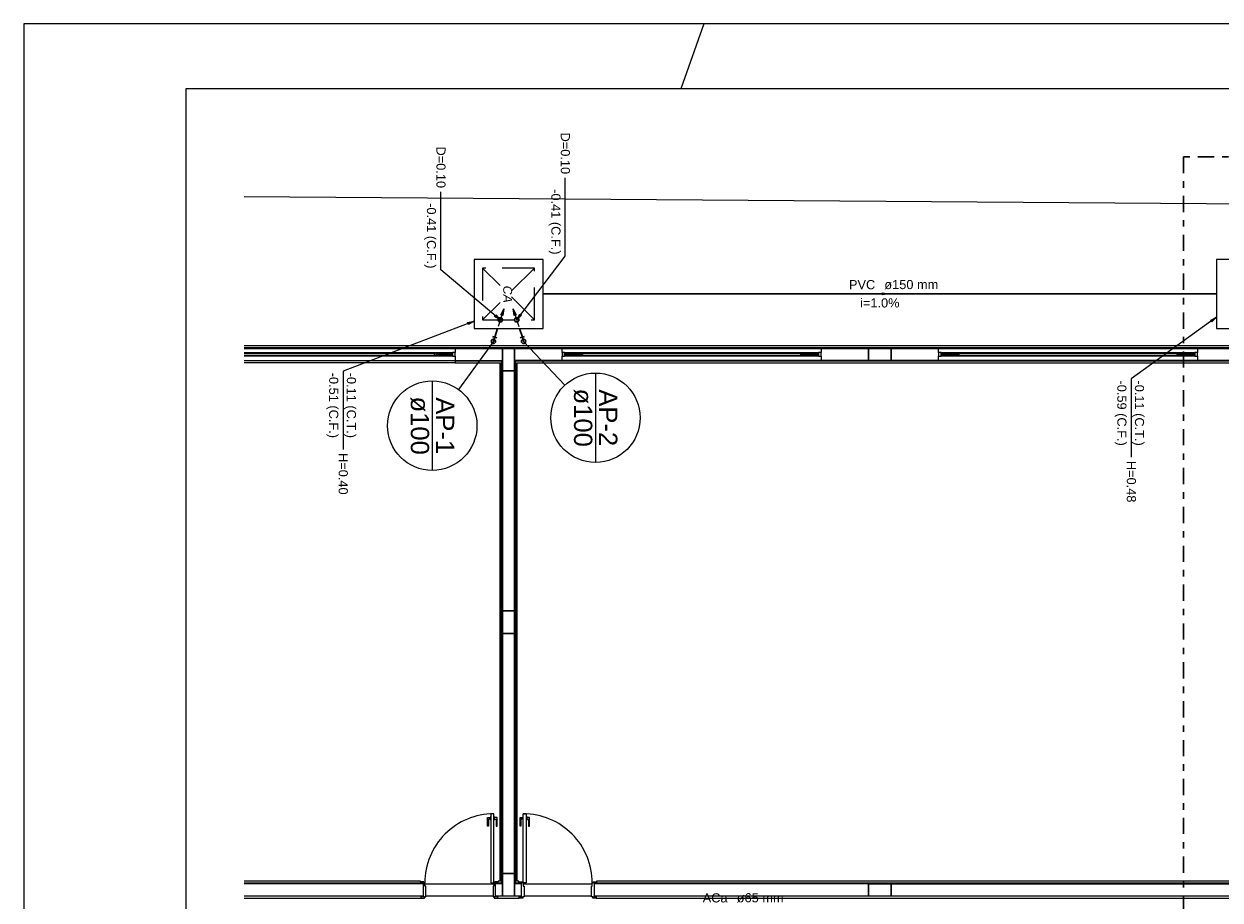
# Model space of a CAD drawing. Header units: millimetres. Extents: x 0 to 354, y 0 to 59.
# Tile 4 of 84: x 0 to 18, y 46 to 59. Entities that reach past the tile are written whole.
import ezdxf

# ---------------------------------------------------------------- set-up
doc = ezdxf.new("R2010")
doc.units = ezdxf.units.MM
doc.linetypes.add('DASHDOT', pattern=[1, 0.5, -0.25, 0, -0.25])
doc.linetypes.add('DASHED', pattern=[0.75, 0.5, -0.25])
for name, color, linetype, lineweight in [('AF-Tubos detalhe', 152, 'Continuous', 30), ('AP-Colunas', 196, 'Continuous', 30), ('AP-Indicação coluna', 2, 'Continuous', 20), ('AP-Sentido tubo', 196, 'Continuous', 20), ('AP-Textos coluna', 2, 'Continuous', 20), ('AP-Textos tubo', 1, 'Continuous', 20), ('AP-Tubos', 196, 'Continuous', 30), ('DI-Detalhes', 1, 'Continuous', 30), ('HI-Textos tubo', 1, 'Continuous', 20), ('Simbolos', 3, 'Continuous', 20), ('Simbolos_int', 1, 'Continuous', 5)]:
    doc.layers.add(name, color=color, linetype=linetype, lineweight=lineweight)
doc.styles.add('Arial', font='arial.ttf')
doc.styles.add('ArialI', font='ariali.ttf')
doc.styles.get("Standard").update_dxf_attribs({"font": 'arial.ttf'})
doc.dimstyles.get("Standard").update_dxf_attribs({"dimtxt": 0.18, "dimasz": 0.18, "dimexe": 0.18, "dimexo": 0.0625, "dimgap": 0.09, "dimtad": 0, "dimtih": 1, "dimtoh": 1, "dimdec": 4, "dimzin": 0, "dimdsep": 46, "dimtxsty": 'Standard', "dimcen": 0.09, "dimadec": 0, "dimazin": 0, "dimtfac": 1, "dimtdec": 4, "dimtofl": 0, "dimtmove": 0, "dimatfit": 3, "dimfxl": 1, "dimtolj": 1, "dimtzin": 0, "dimarcsym": 0})

msp = doc.modelspace()

# ---------------------------------------------------------------- linework, layer by layer
at = {"color": 1}
for p, q in [((10.5, 59.4), (10.1465, 58.4)), ((41.977, 54.4322), (3.4035, 54.4322)), ((3.4035, 54.4062), (41.977, 54.4062)), ((3.4035, 54.3922), (41.977, 54.3922)), ((3.4035, 54.3262), (6.617, 54.3262)), ((3.4035, 54.3192), (6.337, 54.3192)), ((6.364, 54.3192), (6.337, 54.3192)), ((6.337, 54.3192), (6.337, 54.2792)), ((6.364, 54.2792), (6.364, 54.3192)), ((6.657, 54.3262), (6.617, 54.3262)), ((6.617, 54.3262), (6.617, 54.2722)), ((6.657, 54.3922), (6.657, 54.3262)), ((7.39, 54.3922), (6.657, 54.3922)), ((6.657, 54.2722), (6.657, 54.3262)), ((7.577, 54.3922), (7.39, 54.3922)), ((7.39, 54.3922), (7.39, 54.0462)), ((7.39, 54.2062), (7.39, 54.3922)), ((7.577, 54.0462), (7.577, 54.3922)), ((8.31, 54.3922), (7.577, 54.3922)), ((7.577, 54.3922), (7.577, 54.2062)), ((8.31, 54.3262), (8.31, 54.3922)), ((8.35, 54.3262), (8.31, 54.3262)), ((8.31, 54.3262), (8.31, 54.2722)), ((8.35, 54.2722), (8.35, 54.3262)), ((8.35, 54.3262), (12.27, 54.3262)), ((8.63, 54.3192), (8.604, 54.3192)), ((8.604, 54.3192), (8.604, 54.2792)), ((8.63, 54.2792), (8.63, 54.3192)), ((8.63, 54.3192), (11.99, 54.3192)), ((12.017, 54.3192), (11.99, 54.3192)), ((11.99, 54.3192), (11.99, 54.2792)), ((12.017, 54.2792), (12.017, 54.3192)), ((12.31, 54.3262), (12.27, 54.3262)), ((12.27, 54.3262), (12.27, 54.2722)), ((13.044, 54.3922), (12.31, 54.3922)), ((12.31, 54.3922), (12.31, 54.3262)), ((12.31, 54.2722), (12.31, 54.3262)), ((13.39, 54.3922), (13.044, 54.3922)), ((13.044, 54.3922), (13.044, 54.2062)), ((13.044, 54.2062), (13.044, 54.3922)), ((13.39, 54.2062), (13.39, 54.3922)), ((14.124, 54.3922), (13.39, 54.3922)), ((13.39, 54.3922), (13.39, 54.2062)), ((14.124, 54.3262), (14.124, 54.3922)), ((14.164, 54.3262), (14.124, 54.3262)), ((14.124, 54.3262), (14.124, 54.2722)), ((14.164, 54.2722), (14.164, 54.3262)), ((14.164, 54.3262), (18.084, 54.3262)), ((14.444, 54.3192), (14.417, 54.3192)), ((14.417, 54.3192), (14.417, 54.2792)), ((14.444, 54.2792), (14.444, 54.3192)), ((14.444, 54.3192), (17.804, 54.3192)), ((17.83, 54.3192), (17.804, 54.3192)), ((17.804, 54.3192), (17.804, 54.2792)), ((17.83, 54.2792), (17.83, 54.3192)), ((18.124, 54.3262), (18.084, 54.3262)), ((18.084, 54.3262), (18.084, 54.2722)), ((18.857, 54.3922), (18.124, 54.3922)), ((18.124, 54.3922), (18.124, 54.3262)), ((18.124, 54.2722), (18.124, 54.3262)), ((6.337, 54.2792), (3.4035, 54.2792)), ((6.617, 54.2722), (3.4035, 54.2722)), ((3.4035, 54.2062), (6.657, 54.2062)), ((6.657, 54.1662), (3.4035, 54.1662)), ((6.337, 54.2792), (6.364, 54.2792)), ((6.617, 54.3062), (6.364, 54.3062)), ((6.364, 54.3062), (6.364, 54.2922)), ((6.364, 54.2922), (6.617, 54.2922)), ((6.617, 54.2922), (6.617, 54.3062)), ((6.617, 54.2722), (6.657, 54.2722)), ((6.657, 54.2722), (6.657, 54.2062)), ((6.657, 54.2062), (7.39, 54.2062)), ((6.657, 54.2062), (6.657, 54.1922)), ((6.657, 54.1922), (6.657, 54.1662)), ((7.377, 54.1922), (6.657, 54.1922)), ((6.657, 54.1662), (7.35, 54.1662)), ((7.35, 54.1662), (7.35, 46.1662)), ((7.377, 46.1392), (7.377, 54.1922)), ((7.39, 46.1262), (7.39, 54.2062)), ((7.577, 54.2062), (7.577, 46.1262)), ((8.31, 54.2062), (7.577, 54.2062)), ((7.59, 54.1922), (7.59, 46.1392)), ((18.844, 54.1922), (7.59, 54.1922)), ((7.617, 46.1662), (7.617, 54.1662)), ((7.617, 54.1662), (18.817, 54.1662)), ((8.31, 54.2062), (8.31, 54.2722)), ((8.31, 54.2722), (8.35, 54.2722)), ((18.124, 54.2062), (8.31, 54.2062)), ((8.604, 54.3062), (8.35, 54.3062)), ((8.35, 54.3062), (8.35, 54.2922)), ((8.35, 54.2922), (8.604, 54.2922)), ((12.27, 54.2722), (8.35, 54.2722)), ((8.604, 54.2922), (8.604, 54.3062)), ((8.604, 54.2792), (8.63, 54.2792)), ((11.99, 54.2792), (8.63, 54.2792)), ((11.99, 54.2792), (12.017, 54.2792)), ((12.27, 54.3062), (12.017, 54.3062)), ((12.017, 54.3062), (12.017, 54.2922)), ((12.017, 54.2922), (12.27, 54.2922)), ((12.27, 54.2922), (12.27, 54.3062)), ((12.27, 54.2722), (12.31, 54.2722)), ((12.31, 54.2722), (12.31, 54.2062)), ((12.31, 54.2062), (13.044, 54.2062)), ((13.044, 54.2062), (13.39, 54.2062)), ((13.39, 54.2062), (14.124, 54.2062)), ((14.124, 54.2062), (14.124, 54.2722)), ((14.124, 54.2722), (14.164, 54.2722)), ((14.417, 54.3062), (14.164, 54.3062)), ((14.164, 54.3062), (14.164, 54.2922)), ((14.164, 54.2922), (14.417, 54.2922)), ((18.084, 54.2722), (14.164, 54.2722)), ((14.417, 54.2922), (14.417, 54.3062)), ((14.417, 54.2792), (14.444, 54.2792)), ((17.804, 54.2792), (14.444, 54.2792)), ((17.804, 54.2792), (17.83, 54.2792)), ((18.084, 54.3062), (17.83, 54.3062)), ((17.83, 54.3062), (17.83, 54.2922)), ((17.83, 54.2922), (18.084, 54.2922)), ((18.084, 54.2922), (18.084, 54.3062)), ((18.084, 54.2722), (18.124, 54.2722)), ((18.124, 54.2722), (18.124, 54.2062)), ((18.857, 54.2062), (18.124, 54.2062)), ((7.39, 54.0462), (7.577, 54.0462)), ((7.39, 54.0462), (7.39, 50.3392)), ((7.577, 54.0462), (7.39, 54.0462)), ((7.577, 50.3392), (7.577, 54.0462)), ((7.577, 50.3392), (7.39, 50.3392)), ((7.39, 50.3392), (7.39, 49.9922)), ((7.39, 50.3392), (7.577, 50.3392)), ((7.577, 49.9922), (7.577, 50.3392)), ((7.39, 49.9922), (7.577, 49.9922)), ((7.39, 49.9922), (7.39, 46.2862)), ((7.577, 49.9922), (7.39, 49.9922)), ((7.577, 46.2862), (7.577, 49.9922)), ((7.161, 47.0182), (7.161, 47.1502)), ((7.161, 47.1502), (7.203, 47.1502)), ((7.203, 47.1232), (7.174, 47.1232)), ((7.174, 47.1232), (7.174, 47.0182)), ((7.21, 47.1652), (7.203, 47.1652)), ((7.203, 47.1652), (7.203, 47.1372)), ((7.203, 47.1372), (7.203, 47.1092)), ((7.203, 47.1092), (7.21, 47.1092)), ((7.257, 47.2062), (7.21, 47.2062)), ((7.21, 47.2062), (7.21, 46.1392)), ((7.257, 46.1392), (7.257, 47.2062)), ((7.257, 47.1652), (7.264, 47.1652)), ((7.264, 47.1092), (7.257, 47.1092)), ((7.264, 47.1652), (7.264, 47.1372)), ((7.306, 47.1502), (7.264, 47.1502)), ((7.264, 47.1372), (7.264, 47.1092)), ((7.264, 47.1232), (7.294, 47.1232)), ((7.294, 47.1232), (7.294, 47.0182)), ((7.306, 47.0182), (7.306, 47.1502)), ((7.661, 47.0182), (7.661, 47.1502)), ((7.661, 47.1502), (7.703, 47.1502)), ((7.703, 47.1232), (7.674, 47.1232)), ((7.674, 47.1232), (7.674, 47.0182)), ((7.71, 47.1652), (7.703, 47.1652)), ((7.703, 47.1652), (7.703, 47.1372)), ((7.703, 47.1372), (7.703, 47.1092)), ((7.703, 47.1092), (7.71, 47.1092)), ((7.71, 47.2062), (7.757, 47.2062)), ((7.71, 46.1392), (7.71, 47.2062)), ((7.757, 47.2062), (7.757, 46.1392)), ((7.757, 47.1652), (7.764, 47.1652)), ((7.764, 47.1092), (7.757, 47.1092)), ((7.764, 47.1652), (7.764, 47.1372)), ((7.806, 47.1502), (7.764, 47.1502)), ((7.764, 47.1372), (7.764, 47.1092)), ((7.764, 47.1232), (7.794, 47.1232)), ((7.794, 47.1232), (7.794, 47.0182)), ((7.806, 47.0182), (7.806, 47.1502)), ((7.174, 47.0182), (7.161, 47.0182)), ((7.294, 47.0182), (7.306, 47.0182)), ((7.674, 47.0182), (7.661, 47.0182)), ((7.794, 47.0182), (7.806, 47.0182)), ((7.577, 46.2862), (7.39, 46.2862)), ((7.39, 46.2862), (7.39, 45.9392)), ((7.39, 46.2862), (7.577, 46.2862)), ((7.577, 45.9392), (7.577, 46.2862)), ((6.124, 46.1662), (3.4035, 46.1662)), ((3.4035, 46.1392), (6.124, 46.1392)), ((6.164, 46.1262), (3.4035, 46.1262)), ((6.124, 46.1592), (6.124, 46.1662)), ((6.177, 46.1592), (6.124, 46.1592)), ((6.124, 46.1592), (6.124, 46.1392)), ((6.124, 46.1262), (6.124, 46.1392)), ((6.124, 46.1392), (6.177, 46.1392)), ((6.164, 46.1392), (6.164, 45.9262)), ((6.177, 46.1392), (6.177, 46.1592)), ((6.19, 46.1392), (6.177, 46.1392)), ((6.19, 46.0922), (6.19, 46.1392)), ((6.19, 46.1262), (7.257, 46.1262)), ((6.204, 46.0922), (6.19, 46.0922)), ((6.204, 45.9262), (6.204, 46.0922)), ((7.21, 46.1392), (7.257, 46.1392)), ((7.257, 46.0922), (7.244, 46.0922)), ((7.244, 46.0922), (7.244, 45.9262)), ((7.27, 46.1392), (7.257, 46.1392)), ((7.257, 46.1392), (7.257, 46.0922)), ((7.27, 46.1592), (7.27, 46.1392)), ((7.324, 46.1592), (7.27, 46.1592)), ((7.27, 46.1392), (7.324, 46.1392)), ((7.284, 45.9262), (7.284, 46.1392)), ((7.39, 46.1262), (7.284, 46.1262)), ((7.35, 46.1662), (7.324, 46.1662)), ((7.324, 46.1662), (7.324, 46.1592)), ((7.324, 46.1392), (7.324, 46.1592)), ((7.324, 46.1392), (7.324, 46.1262)), ((7.324, 46.1392), (7.377, 46.1392)), ((7.39, 45.9392), (7.39, 46.1262)), ((7.684, 46.1262), (7.577, 46.1262)), ((7.577, 46.1262), (7.577, 45.9392)), ((7.59, 46.1392), (7.644, 46.1392)), ((7.644, 46.1662), (7.617, 46.1662)), ((7.644, 46.1592), (7.644, 46.1662)), ((7.644, 46.1592), (7.697, 46.1592)), ((7.644, 46.1392), (7.644, 46.1592)), ((7.644, 46.1262), (7.644, 46.1392)), ((7.697, 46.1392), (7.644, 46.1392)), ((7.684, 45.9262), (7.684, 46.1392)), ((7.697, 46.1592), (7.697, 46.1392)), ((7.697, 46.1392), (7.71, 46.1392)), ((7.757, 46.1392), (7.71, 46.1392)), ((7.71, 46.1392), (7.71, 46.0922)), ((7.71, 46.1262), (8.777, 46.1262)), ((7.71, 46.0922), (7.724, 46.0922)), ((7.724, 46.0922), (7.724, 45.9262)), ((8.764, 46.0922), (8.777, 46.0922)), ((8.764, 45.9262), (8.764, 46.0922)), ((8.777, 46.1392), (8.79, 46.1392)), ((8.777, 46.0922), (8.777, 46.1392)), ((8.79, 46.1392), (8.79, 46.1592)), ((8.79, 46.1592), (8.844, 46.1592)), ((8.844, 46.1392), (8.79, 46.1392)), ((8.804, 46.1392), (8.804, 45.9262)), ((13.044, 46.1262), (8.804, 46.1262)), ((18.817, 46.1662), (8.844, 46.1662)), ((8.844, 46.1662), (8.844, 46.1592)), ((8.844, 46.1592), (8.844, 46.1392)), ((8.844, 46.1392), (8.844, 46.1262)), ((8.844, 46.1392), (18.844, 46.1392)), ((13.39, 46.1262), (13.044, 46.1262)), ((13.044, 46.1262), (13.044, 45.9392)), ((13.044, 45.9392), (13.044, 46.1262)), ((13.044, 46.1262), (13.39, 46.1262)), ((13.39, 45.9392), (13.39, 46.1262)), ((13.39, 46.1262), (13.39, 45.9392)), ((13.39, 46.1262), (18.857, 46.1262)), ((3.4035, 45.9392), (6.164, 45.9392)), ((6.13, 45.8992), (3.4035, 45.8992)), ((6.13, 45.9392), (6.13, 45.9262)), ((6.184, 45.9262), (6.13, 45.9262)), ((6.13, 45.9262), (6.13, 45.9062)), ((6.13, 45.9062), (6.13, 45.8992)), ((6.13, 45.9062), (6.184, 45.9062)), ((6.184, 45.9062), (6.184, 45.9262)), ((6.184, 45.9262), (6.204, 45.9262)), ((6.204, 45.9392), (7.244, 45.9392)), ((7.244, 45.9262), (7.264, 45.9262)), ((7.317, 45.9262), (7.264, 45.9262)), ((7.264, 45.9262), (7.264, 45.9062)), ((7.264, 45.9062), (7.317, 45.9062)), ((7.284, 45.9392), (7.39, 45.9392)), ((7.317, 45.9392), (7.317, 45.9262)), ((7.317, 45.9062), (7.317, 45.9262)), ((7.317, 45.9062), (7.317, 45.8992)), ((7.65, 45.8992), (7.317, 45.8992)), ((7.39, 45.9392), (7.577, 45.9392)), ((7.577, 45.9392), (7.684, 45.9392)), ((7.65, 45.9392), (7.65, 45.9262)), ((7.65, 45.9262), (7.704, 45.9262)), ((7.65, 45.9062), (7.65, 45.9262)), ((7.65, 45.9062), (7.65, 45.8992)), ((7.704, 45.9062), (7.65, 45.9062)), ((7.704, 45.9262), (7.704, 45.9062)), ((7.724, 45.9262), (7.704, 45.9262)), ((7.724, 45.9392), (8.764, 45.9392)), ((8.784, 45.9262), (8.764, 45.9262)), ((8.784, 45.9262), (8.837, 45.9262)), ((8.784, 45.9062), (8.784, 45.9262)), ((8.837, 45.9062), (8.784, 45.9062)), ((8.804, 45.9392), (13.044, 45.9392)), ((8.837, 45.9392), (8.837, 45.9262)), ((8.837, 45.9262), (8.837, 45.9062)), ((8.837, 45.9062), (8.837, 45.8992)), ((20.957, 45.8992), (8.837, 45.8992)), ((13.044, 45.9392), (13.39, 45.9392)), ((13.39, 45.9392), (18.857, 45.9392))]:
    msp.add_line(p, q, dxfattribs=at)
at = {"color": 2}
msp.add_lwpolyline([(0, 59.4), (0, 0), (84.1, 0), (84.1, 59.4)], close=True, dxfattribs=at)
at = {"color": 6}
msp.add_lwpolyline([(2.5, 58.4), (2.5, 1), (83.1, 1), (83.1, 58.4)], close=True, dxfattribs=at)
at = {"color": 1, "linetype": 'Continuous'}
msp.add_lwpolyline([(57.889, 56.3342), (3.4035, 56.7323)], dxfattribs=at)
at = {"color": 1}
for centre, start, end in [((7.257, 46.1402), 90.032, 180.032), ((7.71, 46.1402), 359.9678, 89.968)]:
    msp.add_arc(centre, 1.0667, start, end, dxfattribs=at)
at = {"layer": 'AF-Tubos detalhe', "color": 3}
for centre in [(7.3561, 54.8322), (7.6109, 54.8322)]:
    msp.add_circle(centre, 0.0333, dxfattribs=at)
at = {"layer": 'AP-Colunas', "linetype": 'Continuous'}
for p, q in [((7.2385, 54.5725), (7.302, 54.5523)), ((7.25, 54.4989), (7.2702, 54.5624)), ((7.665, 54.5523), (7.7285, 54.5725)), ((7.717, 54.4989), (7.6968, 54.5624))]:
    msp.add_line(p, q, dxfattribs=at)
for centre in [(7.25, 54.4989), (7.717, 54.4989)]:
    msp.add_circle(centre, 0.0333, dxfattribs=at)
at = {"layer": 'AP-Indicação coluna'}
for p, q in [((7.25, 54.4989), (6.7111, 53.7566)), ((7.717, 54.4989), (8.3531, 53.8231)), ((8.826, 54.0107), (8.826, 52.6307)), ((6.3057, 53.8883), (6.3057, 52.5083))]:
    msp.add_line(p, q, dxfattribs=at)
for centre in [(8.826, 53.3207), (6.3057, 53.1983)]:
    msp.add_circle(centre, 0.69, dxfattribs=at)
at = {"layer": 'AP-Tubos'}
for p, q in [((8.0165, 55.2322), (18.4173, 55.2322)), ((7.2702, 54.5624), (7.3138, 54.6992)), ((7.6968, 54.5624), (7.6532, 54.6992))]:
    msp.add_line(p, q, dxfattribs=at)
at = {"layer": 'DI-Detalhes', "color": 2, "linetype": 'DASHDOT', "ltscale": 0.5}
msp.add_lwpolyline([(17.9093, 57.3459), (17.9093, 40.53), (30.9782, 40.53), (30.9782, 57.3459), (17.9093, 57.3459)], close=True, dxfattribs=at)
at = {"layer": 'Simbolos', "linetype": 'Continuous'}
for points in [[(6.9505, 55.7652), (6.9505, 54.6992), (8.0165, 54.6992), (8.0165, 55.7652), (6.9505, 55.7652)], [(18.4172, 55.7652), (18.4172, 54.6992), (19.4832, 54.6992), (19.4832, 55.7652), (18.4172, 55.7652)]]:
    msp.add_lwpolyline(points, close=True, dxfattribs=at)
at = {"layer": 'Simbolos_int', "linetype": 'DASHED'}
for p, q in [((7.8835, 54.8322), (7.0835, 55.6322)), ((7.8835, 55.6322), (7.0835, 54.8322))]:
    msp.add_line(p, q, dxfattribs=at)
msp.add_lwpolyline([(7.0835, 55.6322), (7.0835, 54.8322), (7.8835, 54.8322), (7.8835, 55.6322), (7.0835, 55.6322)], close=True, dxfattribs=at)

# ---------------------------------------------------------------- texts
at = {"layer": 'AF-Tubos detalhe', "char_height": 0.1412, "rotation": 270, "line_spacing_factor": 0.798, "style": 'Arial'}
for s, insert, width, attachment_point in [('D=0.10', (8.2886, 57.0812), 1.01664, 9), ('D=0.10', (6.3676, 56.8662), 1.01664, 9), ('-0.41 (C.F.)', (8.102, 55.8402), 2.03328, 9), ('-0.41 (C.F.)', (6.18, 55.6252), 2.03328, 9), ('-0.51 (C.F.)', (4.671, 54.0162), 2.03328, 7), ('-0.11 (C.T.)', (4.944, 54.0162), 2.03328, 7), ('-0.59 (C.F.)', (16.842, 53.8962), 2.03328, 7), ('-0.11 (C.T.)', (17.114, 53.8962), 2.03328, 7), ('H=0.40', (4.8586, 52.7762), 1.01664, 7), ('H=0.48', (17.0296, 52.6552), 1.01664, 7)]:
    msp.add_mtext(s, dxfattribs=dict(at, insert=insert, width=width, attachment_point=attachment_point))
at = {"layer": 'AP-Textos coluna', "char_height": 0.2824, "width": 1.35552, "attachment_point": 8, "rotation": 270, "line_spacing_factor": 0.798, "style": 'Arial'}
for s, insert in [('ø100', (5.9672, 53.1982)), ('AP-1', (6.3622, 53.1982)), ('ø100', (8.4872, 53.3212)), ('AP-2', (8.8822, 53.3212))]:
    msp.add_mtext(s, dxfattribs=dict(at, insert=insert))
at = {"layer": 'AP-Textos tubo', "char_height": 0.1412, "rotation": 0.00021, "line_spacing_factor": 0.798, "style": 'Arial'}
for s, insert, width, attachment_point in [('PVC', (13.146, 55.3028), 0.50832, 9), ('ø150 mm', (13.287, 55.3028), 1.18608, 7), ('i=1.0%', (13.217, 55.0208), 1.01664, 8)]:
    msp.add_mtext(s, dxfattribs=dict(at, insert=insert, width=width, attachment_point=attachment_point))
at = {"layer": 'HI-Textos tubo', "char_height": 0.1412, "rotation": 0.00021, "line_spacing_factor": 0.798, "style": 'Arial'}
for s, insert, width, attachment_point in [('ACa', (10.866, 45.8368), 0.50832, 9), ('ø65 mm', (11.008, 45.8368), 1.01664, 7)]:
    msp.add_mtext(s, dxfattribs=dict(at, insert=insert, width=width, attachment_point=attachment_point))
at = {"layer": 'Simbolos', "insert": (7.3999, 55.3592), "char_height": 0.13619, "width": 0.509738, "attachment_point": 7, "rotation": 270, "line_spacing_factor": 0.798, "style": 'ArialI'}
msp.add_mtext('CA', dxfattribs=at)

# ---------------------------------------------------------------- leaders
at = {"layer": 'AF-Tubos detalhe'}
for points in [[(7.6109, 54.8322), (8.3581, 55.817), (8.3581, 57.0249)], [(7.3561, 54.8322), (6.4364, 55.6018), (6.4364, 56.8097)], [(18.4172, 54.8738), (17.0984, 53.9191), (17.0984, 52.7112)], [(6.9505, 54.8094), (4.9278, 54.0399), (4.9278, 52.832)]]:
    msp.add_leader(points, dimstyle='Standard', override={"dimasz": 0.1, "dimldrblk": 'CLOSED'}, dxfattribs=at)
at = {"layer": 'AP-Sentido tubo'}
for points in [[(13.3581, 55.2322), (13.0757, 55.2322)], [(7.4096, 55.0001), (7.3239, 54.731)], [(7.5574, 55.0001), (7.6431, 54.731)]]:
    msp.add_leader(points, dimstyle='Standard', override={"dimasz": 0.1, "dimldrblk": 'CLOSED'}, dxfattribs=at)

doc.saveas('drawing.dxf')
